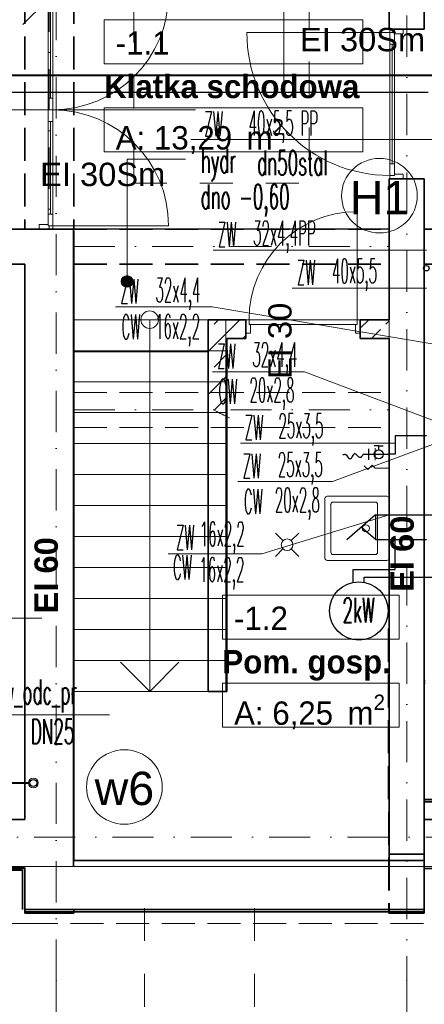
# Model space of a CAD drawing. Header units: millimetres. Extents: x -34676 to 172266, y 39940 to 476087.
# Tile 29 of 256: x 34527 to 37990, y 237331 to 245751. Entities that reach past the tile are written whole.
import ezdxf
from ezdxf.lldxf.tags import DXFTag

# ---------------------------------------------------------------- set-up
doc = ezdxf.new("R2010")
doc.units = ezdxf.units.MM
doc.header["$MEASUREMENT"] = 0
for name, pattern in [('Krawędzie ukryte', [3.912222, 2.822222, -1.09]), ('Kropki i Kreski', [6.702778, 3.527778, -1.763889, 0, -1.411111]), ('Przerywana', [5.644444, 2.822222, -2.822222])]:
    doc.linetypes.add(name, pattern=pattern)
for name, color, linetype in [('#IS_ armatura sanitar', 250, 'Continuous'), ('#p.po¿', 150, 'W-HYDRANTY'), ('#podkład', 252, 'Continuous'), ('- A - ocieplenie', 7, 'Continuous'), ('- strefy pomieszczeń', 7, 'Continuous'), ('2D - Ogólne', 7, 'Continuous'), ('BATERIA', 7, 'Continuous'), ('Drzwi Archicad', 7, 'Continuous'), ('IS_Text_Pion_Wodociag', 7, 'Continuous'), ('Konstrukcja - Belki', 7, 'Continuous'), ('Konstrukcja - Siatka mod', 7, 'Continuous'), ('Konstrukcja - Stropy', 7, 'Continuous'), ('Konstrukcja - Ściany działowe', 7, 'Continuous'), ('Konstrukcja - Ściany nośne wew..P', 7, 'Continuous'), ('Konstrukcja - Ściany zewnętrzne', 7, 'Continuous'), ('NowaWarstwa1', 7, 'Continuous'), ('Opisy - Etykiety', 7, 'Continuous'), ('Opisy - Tekst', 7, 'Continuous'), ('Wnętrze - Wyposażenie', 7, 'Continuous'), ('Wykończenie - Podłogi', 7, 'Continuous'), ('Znaczniki - Przekroje', 7, 'Continuous'), ('Znaczniki drzwi Archicada', 7, 'Continuous')]:
    doc.layers.add(name, color=color, linetype=linetype)
for name, color, linetype, lineweight in [('#ks', 34, 'Continuous', 30), ('#woda', 4, 'Continuous', 18), ('imp_dach_Nr_pióra__7', 7, 'Continuous', 9)]:
    doc.layers.add(name, color=color, linetype=linetype, lineweight=lineweight)
for name, color, linetype, true_color in [('IS_Ciepła_woda', 1, 'DASHDOT', 0xff0000), ('IS_Opisy_działek_Wodociag', 7, 'SOLID', 0x000000), ('IS_Zimna_woda', 5, 'SOLID', 0x0000ff)]:
    doc.layers.add(name, color=color, linetype=linetype, true_color=true_color)
doc.styles.add('ISO', font='isocp.shx', dxfattribs={"height": 10})
doc.styles.add('ROMANS', font='romans', dxfattribs={"width": 0.6})
doc.styles.get("Standard").update_dxf_attribs({"font": 'arial.ttf'})
doc.styles.add('STYL_AUTOMATYCZNY_1', font='arial.ttf')
doc.styles.add('STYL_AUTOMATYCZNY_6', font='txt')
doc.styles.add('STYL_AUTOMATYCZNY_7', font='txt')
doc.styles.add('STYL_AUTOMATYCZNY_9', font='txt')
tags = doc.linetypes.add('DASHDOT', pattern=[20, 10, -5, 0, -5]).pattern_tags.tags
tags[10:11] = [DXFTag(74, 4), DXFTag(75, 0), DXFTag(340, '0'), DXFTag(46, 0.0), DXFTag(50, 0.0), DXFTag(44, 0.0), DXFTag(45, 0.0)]
tags[8:9] = [DXFTag(74, 4), DXFTag(75, 0), DXFTag(340, '0'), DXFTag(46, 0.0), DXFTag(50, 0.0), DXFTag(44, 0.0), DXFTag(45, 0.0)]
tags[6:7] = [DXFTag(74, 4), DXFTag(75, 0), DXFTag(340, '0'), DXFTag(46, 0.0), DXFTag(50, 0.0), DXFTag(44, 0.0), DXFTag(45, 0.0)]
tags[4:5] = [DXFTag(74, 4), DXFTag(75, 0), DXFTag(340, '0'), DXFTag(46, 0.0), DXFTag(50, 0.0), DXFTag(44, 0.0), DXFTag(45, 0.0)]
tags = doc.linetypes.add('SOLID', pattern=[10, 10, 0]).pattern_tags.tags
tags[6:7] = [DXFTag(74, 4), DXFTag(75, 0), DXFTag(340, '0'), DXFTag(46, 0.0), DXFTag(50, 0.0), DXFTag(44, 0.0), DXFTag(45, 0.0)]
tags[4:5] = [DXFTag(74, 4), DXFTag(75, 0), DXFTag(340, '0'), DXFTag(46, 0.0), DXFTag(50, 0.0), DXFTag(44, 0.0), DXFTag(45, 0.0)]
doc.linetypes.add('W-HYDRANTY', pattern='A,3,-0.5,["hyd",ISO,S=0.04,R=0,X=-0.45,Y=-0.125],-0.5', length=4)
doc.linetypes.add('ZW_LINE', pattern='A,12.7,-5.08,["ZW",Standard,S=2.54,R=0,X=-2.54,Y=-1.27],-6.35', length=24.13)
pattern_1 = [(45, (-208051.03, 747718.2), (-183.84776, 183.84776), []), (45, (-208142.95, 747810.13), (-183.84776, 183.84776), [195, -65])]

# ---------------------------------------------------------------- blocks, each defined once
blk = doc.blocks.new('ks')
at = {"layer": '#woda', "color": 7, "lineweight": 30}
for p, q in [((-16727.92, -26593.79), (-16751.19, -26573.79)), ((-16727.92, -26573.79), (-16739.55, -26583.79)), ((-16727.92, -26593.79), (-16727.92, -26573.79)), ((-16727.92, -26573.79), (-16718.81, -26573.79)), ((-16727.92, -26593.79), (-16718.79, -26593.79))]:
    blk.add_line(p, q, dxfattribs=at)
blk = doc.blocks.new('GHD')
at = {"layer": 'BATERIA', "lineweight": 30}
h = blk.add_hatch(dxfattribs=at)
h.set_pattern_fill('ANSI31')
h.set_pattern_definition([(45, (0, 0), (-0.088388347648, 0.088388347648), [])])
edge = h.paths.add_edge_path()
edge.add_arc((1097570.7, -765614.1), 39.1, 0, 360)
at = {"layer": 'BATERIA', "color": 7, "lineweight": 30}
for p, q in [((1097571.6, -765542.6), (1097532.8, -765542.1)), ((1097571.2, -765575.1), (1097571.6, -765542.6)), ((1097571.6, -765542.6), (1097610.4, -765543.1))]:
    blk.add_line(p, q, dxfattribs=at)
blk.add_circle((1097570.7, -765614.1), 39.1, dxfattribs=at)
blk = doc.blocks.new('SDFGHB')
at = {"linetype": 'Continuous', "lineweight": 13}
blk.add_hatch(color=252, dxfattribs=at).paths.add_polyline_path([(35003.4, 463512.3), (35007.2, 463493.2), (35018, 463476.9), (35034.3, 463466.1), (35053.4, 463462.3), (35072.5, 463466.1), (35088.8, 463476.9), (35099.6, 463493.2), (35103.4, 463512.3), (35099.6, 463531.4), (35088.8, 463547.6), (35072.5, 463558.5), (35053.4, 463562.3), (35034.3, 463558.5), (35018, 463547.6), (35007.2, 463531.4)])
at = {"layer": 'Konstrukcja - Ściany działowe', "linetype": 'Continuous', "lineweight": 13}
h = blk.add_hatch(dxfattribs=at)
h.set_pattern_fill('Beton_zbrojony_0001', color=252, style=0, pattern_type=2)
h.set_pattern_definition(pattern_1)
h.paths.add_polyline_path([(35907.6, 463185.2), (35747.6, 463185.2), (35907.6, 463025.2)])
h = blk.add_hatch(dxfattribs=at)
h.set_pattern_fill('Beton_zbrojony_0001', color=252, style=0, pattern_type=2)
h.set_pattern_definition(pattern_1)
h.paths.add_polyline_path([(35907.6, 463025.2), (35747.6, 463185.2), (35747.6, 463025.2)])
h = blk.add_hatch(dxfattribs=at)
h.set_pattern_fill('Beton_zbrojony_0001', color=252, style=0, pattern_type=2)
h.set_pattern_definition(pattern_1)
h.paths.add_polyline_path([(35907.6, 463025.2), (36069.6, 463025.2), (36069.6, 463185.2), (35907.6, 463185.2)])
h = blk.add_hatch(dxfattribs=at)
h.set_pattern_fill('Beton_zbrojony_0001', color=252, style=0, pattern_type=2)
h.set_pattern_definition(pattern_1)
h.paths.add_polyline_path([(37049.6, 463185.2), (37049.6, 463025.2), (37297.6, 463025.2), (37297.6, 463185.2)])
h = blk.add_hatch(dxfattribs=at)
h.set_pattern_fill('Beton_zbrojony_0001', color=252, style=0, pattern_type=2)
h.set_pattern_definition(pattern_1)
h.paths.add_polyline_path([(35747.6, 463025.2), (35747.6, 462360.4), (35907.6, 462360.4), (35907.6, 463025.2)])
blk.add_hatch(color=252, dxfattribs=at).paths.add_polyline_path([(37597.6, 459060.5), (40397.6, 459060.5), (40397.6, 459080.5), (37597.6, 459080.5)])
at = {"layer": '- A - ocieplenie', "color": 252, "linetype": 'Continuous', "lineweight": 35, "ltscale": 100, "flags": 128}
for points in [[(34177.6, 458497.4), (32757.6, 458497.4)], [(32757.6, 458477.4), (34157.6, 458477.4)], [(34157.6, 458477.4), (34157.6, 458140.4)], [(34177.6, 458140.4), (34177.6, 458497.4)], [(50017.6, 458497.4), (37597.6, 458490.5)], [(37597.6, 458490.5), (37597.6, 458140.4)], [(37597.6, 458140.4), (34177.6, 458140.4)], [(34177.6, 458120.4), (37597.6, 458120.4)]]:
    blk.add_lwpolyline(points, dxfattribs=at)
at = {"layer": '- A - ocieplenie', "color": 252, "linetype": 'Krawędzie ukryte', "lineweight": 20, "ltscale": 100, "flags": 128}
for points in [[(34177.6, 458497.4), (34057.6, 458497.4)], [(34177.6, 458140.4), (34177.6, 458497.4)], [(37597.6, 458490.5), (37717.6, 458490.5)], [(37597.6, 458490.5), (37597.6, 458140.4)], [(37597.6, 458140.4), (34177.6, 458140.4)], [(34057.6, 458020.4), (34177.6, 458020.4)], [(34177.6, 458020.4), (37717.6, 458020.4)]]:
    blk.add_lwpolyline(points, dxfattribs=at)
at = {"layer": '- strefy pomieszczeń', "color": 252, "linetype": 'Continuous', "lineweight": 13, "ltscale": 100}
for p, q in [((34856.9, 465749.1), (37070.7, 465749.1)), ((34856.9, 465372.6), (34856.9, 465749.1)), ((37070.7, 465749.1), (37070.7, 465372.6)), ((37070.7, 465372.6), (34856.9, 465372.6)), ((34856.9, 464996.1), (37070.7, 464996.1)), ((34856.9, 464619.7), (34856.9, 464996.1)), ((37070.7, 464996.1), (37070.7, 464619.7)), ((37070.7, 464619.7), (34856.9, 464619.7)), ((35869.6, 460828.6), (37381.7, 460828.6)), ((35869.6, 460452.1), (35869.6, 460828.6)), ((37381.7, 460828.6), (37381.7, 460452.1)), ((37381.7, 460452.1), (35869.6, 460452.1)), ((35869.6, 460075.7), (37381.7, 460075.7)), ((35869.6, 459699.2), (35869.6, 460075.7)), ((37381.7, 460075.7), (37381.7, 459699.2)), ((37381.7, 459699.2), (35869.6, 459699.2))]:
    blk.add_line(p, q, dxfattribs=at)
at = {"color": 252, "linetype": 'Continuous', "lineweight": 13, "ltscale": 100}
for p, q in [((35053.4, 463562.3), (35053.4, 464557.2)), ((35053.4, 464557.2), (35553.4, 464557.2))]:
    blk.add_line(p, q, dxfattribs=at)
at = {"color": 252, "linetype": 'Continuous', "lineweight": 18, "ltscale": 100}
for p, q in [((35897.6, 463185.2), (34597.6, 463185.2)), ((34597.6, 463185.2), (34597.6, 462920.2)), ((35247.6, 463185.2), (35247.6, 462920.2)), ((35897.6, 462920.2), (35897.6, 463185.2)), ((34597.6, 462920.2), (35897.6, 462920.2)), ((35897.6, 462920.2), (34597.6, 462920.2)), ((34597.6, 462920.2), (34597.6, 462655.2)), ((35247.6, 462920.2), (35247.6, 460270.2)), ((35897.6, 462655.2), (35897.6, 462920.2)), ((34597.6, 462655.2), (35897.6, 462655.2)), ((35897.6, 462655.2), (34597.6, 462655.2)), ((34597.6, 462655.2), (34597.6, 462390.2)), ((35897.6, 462390.2), (35897.6, 462655.2)), ((34597.6, 462390.2), (35897.6, 462390.2)), ((35897.6, 462390.2), (34597.6, 462390.2)), ((34597.6, 462390.2), (34597.6, 462125.2)), ((35897.6, 462125.2), (35897.6, 462390.2)), ((34597.6, 462125.2), (35897.6, 462125.2)), ((35897.6, 462125.2), (34597.6, 462125.2)), ((34597.6, 462125.2), (34597.6, 461860.2)), ((35897.6, 461860.2), (35897.6, 462125.2)), ((34597.6, 461860.2), (35897.6, 461860.2)), ((35897.6, 461860.2), (34597.6, 461860.2)), ((34597.6, 461860.2), (34597.6, 461595.2)), ((35897.6, 461595.2), (35897.6, 461860.2)), ((34597.6, 461595.2), (35897.6, 461595.2)), ((35897.6, 461595.2), (34597.6, 461595.2)), ((34597.6, 461595.2), (34597.6, 461330.2)), ((35897.6, 461330.2), (35897.6, 461595.2)), ((34597.6, 461330.2), (35897.6, 461330.2)), ((35897.6, 461330.2), (34597.6, 461330.2)), ((34597.6, 461330.2), (34597.6, 461065.2)), ((35897.6, 461065.2), (35897.6, 461330.2)), ((34597.6, 461065.2), (35897.6, 461065.2)), ((35897.6, 461065.2), (34597.6, 461065.2)), ((34597.6, 461065.2), (34597.6, 460800.2)), ((35897.6, 460800.2), (35897.6, 461065.2)), ((34597.6, 460800.2), (35897.6, 460800.2)), ((35897.6, 460800.2), (34597.6, 460800.2)), ((34597.6, 460800.2), (34597.6, 460535.2)), ((35897.6, 460535.2), (35897.6, 460800.2)), ((34597.6, 460535.2), (35897.6, 460535.2)), ((35897.6, 460535.2), (34597.6, 460535.2)), ((34597.6, 460535.2), (34597.6, 460270.2)), ((35897.6, 460270.2), (35897.6, 460535.2)), ((34597.6, 460270.2), (35897.6, 460270.2)), ((35897.6, 460270.2), (34597.6, 460270.2)), ((34597.6, 460270.2), (34597.6, 460005.2)), ((35247.6, 460005.2), (34997.6, 460255.2)), ((35247.6, 460270.2), (35247.6, 460005.2)), ((35497.6, 460255.2), (35247.6, 460005.2)), ((35897.6, 460005.2), (35897.6, 460270.2)), ((34597.6, 460005.2), (35897.6, 460005.2))]:
    blk.add_line(p, q, dxfattribs=at)
at = {"color": 252, "linetype": 'Continuous', "lineweight": 13, "ltscale": 100}
blk.add_circle((35053.4, 463512.3), 50, dxfattribs=at)
at = {"color": 252, "linetype": 'Continuous', "lineweight": 18, "ltscale": 100}
for start, end in [(0, 180), (180, 0)]:
    blk.add_arc((35247.6, 463185.2), 75, start, end, dxfattribs=at)
at = {"layer": '2D - Ogólne', "color": 252, "linetype": 'Przerywana', "lineweight": 13, "ltscale": 100, "flags": 128}
blk.add_lwpolyline([(35111.7, 464352.9), (36611.7, 464352.9), (36611.7, 465852.9), (35111.7, 465852.9)], close=True, dxfattribs=at)
at = {"layer": '2D - Ogólne', "color": 252, "linetype": 'Continuous', "lineweight": 13, "ltscale": 100}
blk.add_arc((36678.8, 463960.5), 1780, 240.63852, 245.10157, dxfattribs=at)
at = {"layer": 'Drzwi Archicad', "color": 252, "linetype": 'Continuous', "lineweight": 13, "ltscale": 100}
for p, q in [((34397.7, 465080), (34397.7, 465871.2)), ((37302.6, 465642.5), (36078.6, 465642.5)), ((37417.6, 465670.5), (37302.6, 465670.5)), ((37302.6, 465670.5), (37302.6, 465642.5)), ((37302.6, 465642.5), (37342.6, 465642.5)), ((37302.6, 465542.5), (37302.6, 465642.5)), ((37302.6, 465642.5), (37342.6, 465642.5)), ((37342.6, 465642.5), (37342.6, 465630.5)), ((37342.6, 465642.5), (37342.6, 465542.5)), ((37342.6, 465630.5), (37417.6, 465630.5)), ((37417.6, 465630.5), (37417.6, 465670.5)), ((37342.6, 465542.5), (37302.6, 465542.5)), ((37322.6, 464518.5), (37322.6, 465542.5)), ((34417.7, 465080), (34377.7, 465080)), ((34377.7, 465080), (34377.7, 464980)), ((34417.7, 464980), (34417.7, 465080)), ((34377.7, 464880), (34377.7, 464980)), ((34377.7, 464980), (34417.7, 464980)), ((34377.7, 464980), (34417.7, 464980)), ((34417.7, 464980), (34417.7, 464880)), ((34417.7, 464880), (34377.7, 464880)), ((34397.7, 464880), (34397.7, 464088.8)), ((37302.6, 464418.5), (37302.6, 464518.5)), ((37302.6, 464518.5), (37342.6, 464518.5)), ((37342.6, 464518.5), (37342.6, 464418.5)), ((37342.6, 464418.5), (37302.6, 464418.5)), ((37302.6, 464418.5), (37302.6, 464390.5)), ((37342.6, 464418.5), (37302.6, 464418.5)), ((37417.6, 464430.5), (37342.6, 464430.5)), ((37342.6, 464430.5), (37342.6, 464418.5)), ((37417.6, 464390.5), (37417.6, 464430.5)), ((37302.6, 464390.5), (37417.6, 464390.5)), ((34377.7, 463988.8), (34377.7, 464088.8)), ((34377.7, 464088.8), (34417.7, 464088.8)), ((34417.7, 464088.8), (34417.7, 463988.8)), ((37021.6, 463185.2), (37021.6, 464109.2)), ((34377.7, 464000.8), (34302.7, 464000.8)), ((34302.7, 464000.8), (34302.7, 463960.8)), ((34377.7, 463988.8), (34377.7, 464000.8)), ((34302.7, 463960.8), (34417.7, 463960.8)), ((34417.7, 463988.8), (34377.7, 463988.8)), ((34417.7, 463988.8), (34377.7, 463988.8)), ((34417.7, 463988.8), (35408.9, 463988.8)), ((34417.7, 463960.8), (34417.7, 463988.8)), ((36097.6, 463185.2), (36069.6, 463185.2)), ((36069.6, 463185.2), (36069.6, 463070.2)), ((36097.6, 463145.2), (36097.6, 463185.2)), ((36097.6, 463185.2), (37021.6, 463185.2)), ((36097.6, 463145.2), (36097.6, 463185.2)), ((37049.6, 463185.2), (37021.6, 463185.2)), ((37021.6, 463185.2), (37021.6, 463145.2)), ((37021.6, 463185.2), (37021.6, 463145.2)), ((37049.6, 463070.2), (37049.6, 463185.2)), ((36069.6, 463070.2), (36109.6, 463070.2)), ((36109.6, 463145.2), (36097.6, 463145.2)), ((37021.6, 463145.2), (36097.6, 463145.2)), ((36109.6, 463070.2), (36109.6, 463145.2)), ((37021.6, 463145.2), (37009.6, 463145.2)), ((37009.6, 463145.2), (37009.6, 463070.2)), ((37009.6, 463070.2), (37049.6, 463070.2))]:
    blk.add_line(p, q, dxfattribs=at)
at = {"layer": 'Drzwi Archicad', "color": 252, "linetype": 'Continuous', "lineweight": 35, "ltscale": 100}
for p, q in [((37302.6, 465670.5), (37297.6, 465670.5)), ((37417.6, 465670.5), (37302.6, 465670.5)), ((37417.6, 465670.5), (37302.6, 465670.5)), ((37597.6, 465670.5), (37417.6, 465670.5)), ((37302.6, 464390.5), (37297.6, 464390.5)), ((37417.6, 464390.5), (37302.6, 464390.5)), ((37417.6, 464390.5), (37302.6, 464390.5)), ((37597.6, 464390.5), (37417.6, 464390.5)), ((34302.7, 463960.8), (34177.7, 463960.8)), ((34417.7, 463960.8), (34302.7, 463960.8)), ((34417.7, 463960.8), (34302.7, 463960.8)), ((34597.7, 463960.8), (34417.7, 463960.8)), ((36069.6, 463185.2), (36069.6, 463070.2)), ((36069.6, 463185.2), (36069.6, 463070.2)), ((37049.6, 463185.2), (37049.6, 463070.2)), ((37049.6, 463185.2), (37049.6, 463070.2)), ((36069.6, 463070.2), (36069.6, 463025.2)), ((37049.6, 463070.2), (37049.6, 463025.2))]:
    blk.add_line(p, q, dxfattribs=at)
at = {"layer": 'Drzwi Archicad', "color": 252, "linetype": 'Continuous', "lineweight": 13, "ltscale": 100, "flags": 128}
for points in [[(34397.7, 465080), (34397.7, 465871.2), (34377.7, 465871.2), (34377.7, 465080)], [(34417.7, 465080), (34417.7, 465871.2), (34397.7, 465871.2), (34397.7, 465080)], [(37302.6, 464518.5), (37302.6, 465542.5), (37322.6, 465542.5), (37322.6, 464518.5)], [(37322.6, 464518.5), (37322.6, 465542.5), (37342.6, 465542.5), (37342.6, 464518.5)], [(34397.7, 464880), (34397.7, 464088.8), (34377.7, 464088.8), (34377.7, 464880)], [(34417.7, 464880), (34417.7, 464088.8), (34397.7, 464088.8), (34397.7, 464880)]]:
    blk.add_lwpolyline(points, close=True, dxfattribs=at)
at = {"layer": 'Drzwi Archicad', "color": 252, "linetype": 'Continuous', "lineweight": 13, "ltscale": 100}
for centre, radius, start, end in [((34417.7, 465971.2), 991.2, 270, 0), ((37302.6, 465642.5), 1224, 180, 270), ((34417.7, 463988.8), 991.2, 0, 90), ((37021.6, 463185.2), 924, 90, 180)]:
    blk.add_arc(centre, radius, start, end, dxfattribs=at)
at = {"layer": 'Konstrukcja - Belki', "color": 252, "linetype": 'Krawędzie ukryte', "lineweight": 35, "ltscale": 100}
for p, q in [((34177.5, 465999.2), (34177.7, 463960.7)), ((34597.5, 465999.2), (34597.7, 463960.8)), ((34177.7, 463960.7), (34597.7, 463960.8)), ((34597.4, 463960.8), (37297.4, 463960.8)), ((34597.4, 463660.8), (34597.4, 463960.8)), ((34597.4, 463960.8), (37297.4, 463960.8)), ((34597.4, 463660.8), (34597.4, 463960.8)), ((37297.4, 463660.8), (37297.4, 463960.8)), ((37297.4, 463660.8), (37297.4, 463960.8)), ((34597.4, 463660.8), (37297.4, 463660.8)), ((34597.4, 463660.8), (37297.4, 463660.8))]:
    blk.add_line(p, q, dxfattribs=at)
at = {"layer": 'Konstrukcja - Belki', "color": 252, "linetype": 'Kropki i Kreski', "lineweight": 13, "ltscale": 100}
for p, q in [((34387.5, 465999.2), (34387.7, 463960.7)), ((34597.4, 463810.8), (37297.4, 463810.8)), ((34597.4, 463810.8), (37297.4, 463810.8)), ((34597.4, 462413.6), (37297.4, 462413.6))]:
    blk.add_line(p, q, dxfattribs=at)
at = {"layer": 'Konstrukcja - Belki', "color": 252, "linetype": 'Krawędzie ukryte', "lineweight": 13, "ltscale": 100}
for p, q in [((34597.4, 462563.6), (37297.4, 462563.6)), ((34597.4, 462263.6), (34597.4, 462563.6)), ((37297.4, 462263.6), (37297.4, 462563.6)), ((34597.4, 462263.6), (37297.4, 462263.6))]:
    blk.add_line(p, q, dxfattribs=at)
at = {"layer": 'Konstrukcja - Siatka mod', "color": 252, "linetype": 'Kropki i Kreski', "lineweight": 13, "ltscale": 100}
for p, q in [((34447.6, 457531.6), (34447.6, 474496.4)), ((37447.6, 474501.1), (37447.6, 457531.6)), ((20180, 458760.5), (49624.6, 458760.5)), ((34447.6, 457531.6), (34447.6, 456531.6)), ((37447.6, 457531.6), (37447.6, 456531.6))]:
    blk.add_line(p, q, dxfattribs=at)
for p in [(34447.6, 457531.6), (34447.6, 457531.6), (37447.6, 457531.6), (37447.6, 457531.6)]:
    blk.add_point(p, dxfattribs=at)
at = {"layer": 'Konstrukcja - Stropy', "color": 252, "linetype": 'Continuous', "lineweight": 13, "ltscale": 100, "flags": 128}
for points in [[(22777.6, 458509.7), (34592.6, 458509.7), (34592.6, 463961.5), (37297.6, 463961.5), (37297.6, 458509.7), (49718.3, 458509.7), (49718.3, 471788.6), (40377.6, 471788.6), (40377.6, 466428.5), (30297.6, 466428.5), (30297.6, 467849.4), (22777.6, 467849.4)], [(34597.8, 462910.3), (34599, 458509), (37299, 458509.7), (37297.8, 463185.2), (35747.6, 463185.2), (35747.6, 462910.3)]]:
    blk.add_lwpolyline(points, close=True, dxfattribs=at)
at = {"layer": 'Konstrukcja - Ściany działowe', "color": 252, "linetype": 'Continuous', "lineweight": 35, "ltscale": 100}
for p, q in [((36069.6, 463185.2), (36069.6, 463070.2)), ((37049.6, 463185.2), (37049.6, 463070.2)), ((36069.6, 463070.2), (36069.6, 463025.2)), ((37049.6, 463070.2), (37049.6, 463025.2))]:
    blk.add_line(p, q, dxfattribs=at)
at = {"layer": 'Konstrukcja - Ściany działowe', "color": 252, "linetype": 'Continuous', "lineweight": 35, "ltscale": 100, "flags": 128}
for points in [[(35747.6, 463185.2), (35907.6, 463185.2)], [(35747.6, 463185.2), (35747.6, 462360.4)], [(36069.6, 463185.2), (35907.6, 463185.2)], [(37297.6, 463185.2), (37049.6, 463185.2)], [(35907.6, 462360.4), (35907.6, 463025.2)], [(35907.6, 463025.2), (36069.6, 463025.2)], [(37049.6, 463025.2), (37297.6, 463025.2)], [(35747.6, 462360.4), (35747.6, 460005.2)], [(35907.6, 460005.2), (35907.6, 462360.4)], [(37606, 460100.5), (37597.6, 460100.5)], [(37597.6, 460100.5), (37597.6, 460080.5)], [(37597.6, 460080.5), (37606, 460080.5)], [(35747.6, 460005.2), (35907.6, 460005.2)], [(38517.6, 459080.5), (37597.6, 459080.5)], [(37597.6, 459080.5), (37597.6, 459060.5)], [(37597.6, 459060.5), (40397.6, 459060.5)]]:
    blk.add_lwpolyline(points, dxfattribs=at)
at = {"layer": 'Konstrukcja - Ściany działowe', "color": 252, "linetype": 'Krawędzie ukryte', "lineweight": 20, "ltscale": 100, "flags": 128}
for points in [[(37289.7, 460541.6), (37288, 460347.1), (37291, 458110.4)], [(37299.7, 460541.5), (37289.7, 460541.6)], [(37299.7, 460541.5), (37298, 460347), (37301, 458110.4)], [(37301, 458110.4), (37291, 458110.4)]]:
    blk.add_lwpolyline(points, dxfattribs=at)
at = {"layer": 'Konstrukcja - Ściany nośne wew..P', "color": 252, "linetype": 'Continuous', "lineweight": 35, "ltscale": 100}
for p, q in [((37302.6, 465670.5), (37297.6, 465670.5)), ((37417.6, 465670.5), (37302.6, 465670.5)), ((37597.6, 465670.5), (37417.6, 465670.5)), ((37302.6, 464390.5), (37297.6, 464390.5)), ((37417.6, 464390.5), (37302.6, 464390.5)), ((37597.6, 464390.5), (37417.6, 464390.5)), ((34302.7, 463960.8), (34177.7, 463960.8)), ((34417.7, 463960.8), (34302.7, 463960.8)), ((34597.7, 463960.8), (34417.7, 463960.8)), ((37597.6, 458560.4), (37297.6, 458560.4)), ((37597.6, 458560.4), (37297.6, 458560.4)), ((37297.6, 458140.4), (37597.6, 458140.4)), ((37297.6, 458140.4), (37597.6, 458140.4))]:
    blk.add_line(p, q, dxfattribs=at)
at = {"layer": 'Konstrukcja - Ściany nośne wew..P', "color": 252, "linetype": 'Continuous', "lineweight": 35, "ltscale": 100, "flags": 128}
for points in [[(37297.6, 466140.5), (37297.6, 465670.5)], [(37597.6, 465670.5), (37597.6, 466140.5)], [(37297.6, 464390.5), (37297.6, 463185.2)], [(37597.6, 458614.9), (37597.6, 464390.5)], [(34177.6, 463960.7), (33517.5, 463960.7)], [(34597.6, 463960.8), (34177.6, 463960.8)], [(38747.6, 463960.5), (37597.6, 463960.5)], [(37597.6, 463960.5), (37597.6, 463660.5)], [(33517.6, 463660.7), (34177.6, 463660.7)], [(34177.6, 463660.7), (34177.6, 458910.5)], [(34597.6, 458560.4), (34597.6, 463660.8)], [(37597.6, 463660.5), (37747.6, 463660.5)], [(37297.6, 463025.2), (37297.6, 458614.9)], [(37297.6, 458614.9), (37597.6, 458614.9)], [(37297.6, 458614.9), (37297.6, 458560.4)], [(37597.6, 458614.9), (37297.6, 458614.9)], [(37597.6, 458560.4), (37597.6, 458614.9)], [(34177.6, 458490.5), (34177.6, 458110.4)], [(34177.6, 458110.4), (34597.6, 458110.4)], [(34597.6, 458110.4), (34597.6, 458140.4)], [(37297.6, 458140.4), (37297.6, 458110.4)], [(37297.6, 458110.4), (37597.6, 458110.4)], [(37597.6, 458110.4), (37597.6, 458140.4)]]:
    blk.add_lwpolyline(points, dxfattribs=at)
at = {"layer": 'Konstrukcja - Ściany zewnętrzne', "color": 252, "linetype": 'Continuous', "lineweight": 35, "ltscale": 100, "flags": 128}
for points in [[(34177.6, 458910.5), (32757.6, 458910.5)], [(40397.6, 458910.5), (37597.6, 458910.5)], [(37597.6, 458910.5), (37597.6, 458490.5)], [(37297.6, 458560.4), (34597.6, 458560.4)], [(32757.6, 458490.5), (34177.6, 458490.5)], [(37597.6, 458490.5), (47693.9, 458490.5)], [(34597.6, 458140.4), (37297.6, 458140.4)]]:
    blk.add_lwpolyline(points, dxfattribs=at)
at = {"layer": 'Opisy - Etykiety', "color": 252, "linetype": 'Continuous', "lineweight": 20, "ltscale": 100}
blk.add_line((34162.9, 465710.6), (34362.9, 465910.6), dxfattribs=at)
at = {"layer": 'Wnętrze - Wyposażenie', "color": 252, "linetype": 'Continuous', "lineweight": 13, "ltscale": 100}
for p, q in [((36797.6, 461606), (36797.6, 461196)), ((37177.6, 461626), (36817.6, 461626)), ((37197.6, 461196), (37197.6, 461606)), ((36388.2, 461295.7), (36323.6, 461360.3)), ((36458.9, 461295.7), (36523.6, 461360.3)), ((36388.2, 461225), (36323.6, 461160.3)), ((36458.9, 461225), (36523.6, 461160.3)), ((36817.6, 461176), (37177.6, 461176))]:
    blk.add_line(p, q, dxfattribs=at)
at = {"layer": 'Wnętrze - Wyposażenie', "color": 252, "linetype": 'Continuous', "lineweight": 13, "ltscale": 100, "flags": 128}
for points in [[(37297.6, 462034.4), (37131.8, 462034.4), (37177.6, 462034.4), (37177.6, 461984.9), (37177.6, 462034.4), (37177.6, 462086.2)], [(37297.6, 461916.1), (37247.6, 461916.1), (37177.6, 461916.1), (37151.7, 461941.9), (37114, 461904.3), (37083.1, 461935.2)]]:
    blk.add_lwpolyline(points, dxfattribs=at)
for points in [[(36747.6, 461656), (36747.6, 461146, 0.414214), (36767.6, 461126), (37277.6, 461126, 0.414214), (37297.6, 461146), (37297.6, 461656, 0.414214), (37277.6, 461676), (36767.6, 461676, 0.414214)], [(36373.6, 461260.3, -1), (36473.6, 461260.3, -1)]]:
    blk.add_lwpolyline(points, format="xyb", close=True, dxfattribs=at)
at = {"layer": 'Wnętrze - Wyposażenie', "color": 252, "linetype": 'Continuous', "lineweight": 13, "ltscale": 100}
blk.add_circle((37097.6, 461401), 30, dxfattribs=at)
for centre, start, end in [((36817.6, 461606), 90, 180), ((37177.6, 461606), 0, 90), ((36817.6, 461196), 180, 270), ((37177.6, 461196), 270, 0)]:
    blk.add_arc(centre, 20, start, end, dxfattribs=at)
blk.add_point((36797.6, 461606), dxfattribs=at)
at = {"layer": 'Wykończenie - Podłogi', "color": 252, "linetype": 'Continuous', "lineweight": 13, "ltscale": 100, "flags": 128}
blk.add_lwpolyline([(34597.6, 463960.8), (34597.4, 462910.5), (35747.6, 462910.3), (35747.5, 463185), (37297.5, 463185.2), (37297.6, 463960.5)], close=True, dxfattribs=at)
at = {"layer": 'Znaczniki - Przekroje', "color": 252, "linetype": 'Przerywana', "lineweight": 13, "ltscale": 100}
for p, q in [((35202, 458153.8), (35202, 456803.8)), ((36143.1, 458153.8), (36143.1, 456803.8))]:
    blk.add_line(p, q, dxfattribs=at)
at = {"layer": 'Znaczniki drzwi Archicada', "color": 252, "linetype": 'Continuous', "lineweight": 13, "ltscale": 100}
blk.add_line((35640.6, 464980), (33877.7, 464980), dxfattribs=at)
at = {"layer": '- strefy pomieszczeń', "color": 252, "linetype": 'Continuous', "lineweight": 13, "char_height": 200, "attachment_point": 1}
for s, insert, style in [('\\A1;{\\pql;\\pt0,500;\\fGeneva CE|b0|i0|c0|p0;\\W1.000000;-1.1\\fGeneva CE|b0|i0|c0|p0;\\W1.000000;\\A1{\\H.66x;\\S^  ;}\\fGeneva CE|b0|i0|c0|p0;\\W1.000000;\\fGeneva CE|b0|i0|c0|p0;\\W1.000000;\\A1{\\H.66x;\\S^  ;}}', (34956.9, 465652.1), 'STYL_AUTOMATYCZNY_6'), ('\\A1;{\\pql;\\pt0,500;\\fGeneva CE|b1|i0|c0|p0;\\W1.000000;Klatka schodowa\\fGeneva CE|b1|i0|c0|p0;\\W1.000000;\\A1{\\H.66x;\\S^  ;}\\fGeneva CE|b1|i0|c0|p0;\\W1.000000;\\fGeneva CE|b1|i0|c0|p0;\\W1.000000;\\A1{\\H.66x;\\S^  ;}}', (34856.9, 465280.2), 'STYL_AUTOMATYCZNY_9'), ('\\A1;{\\pql;\\pt0,500;\\fGeneva CE|b0|i0|c0|p0;\\W1.000000;A: 13,29\\fGeneva CE|b0|i0|c0|p0;\\W1.000000;\\A1{\\H.66x;\\S^  ;}\\fGeneva CE|b0|i0|c0|p0;\\W1.000000; m\\fGeneva CE|b0|i0|c0|p0;\\W1.000000;\\A1{\\H.66x;\\S2^  ;}}', (34956.9, 464899.2), 'STYL_AUTOMATYCZNY_6'), ('\\A1;{\\pql;\\pt0,500;\\fGeneva CE|b1|i0|c0|p0;\\W1.000000;wej. do studia\\fGeneva CE|b1|i0|c0|p0;\\W1.000000;\\A1{\\H.66x;\\S^  ;}\\fGeneva CE|b1|i0|c0|p0;\\W1.000000;\\fGeneva CE|b1|i0|c0|p0;\\W1.000000;\\A1{\\H.66x;\\S^  ;}}', (32233.3, 461497), 'STYL_AUTOMATYCZNY_9'), ('\\A1;{\\pql;\\pt0,500;\\fGeneva CE|b0|i0|c0|p0;\\W1.000000;-1.2\\fGeneva CE|b0|i0|c0|p0;\\W1.000000;\\A1{\\H.66x;\\S^  ;}\\fGeneva CE|b0|i0|c0|p0;\\W1.000000;\\fGeneva CE|b0|i0|c0|p0;\\W1.000000;\\A1{\\H.66x;\\S^  ;}}', (35969.6, 460731.7), 'STYL_AUTOMATYCZNY_6'), ('\\A1;{\\pql;\\pt0,500;\\fGeneva CE|b1|i0|c0|p0;\\W1.000000;Pom. gosp.\\fGeneva CE|b1|i0|c0|p0;\\W1.000000;\\A1{\\H.66x;\\S^  ;}\\fGeneva CE|b1|i0|c0|p0;\\W1.000000;\\fGeneva CE|b1|i0|c0|p0;\\W1.000000;\\A1{\\H.66x;\\S^  ;}}', (35869.6, 460359.8), 'STYL_AUTOMATYCZNY_9'), ('\\A1;{\\pql;\\pt0,500;\\fGeneva CE|b0|i0|c0|p0;\\W1.000000;A: 6,25\\fGeneva CE|b0|i0|c0|p0;\\W1.000000;\\A1{\\H.66x;\\S^  ;}\\fGeneva CE|b0|i0|c0|p0;\\W1.000000; m\\fGeneva CE|b0|i0|c0|p0;\\W1.000000;\\A1{\\H.66x;\\S2^  ;}}', (35969.6, 459978.8), 'STYL_AUTOMATYCZNY_6')]:
    blk.add_mtext(s, dxfattribs=dict(at, insert=insert, style=style))
at = {"layer": 'Opisy - Tekst', "color": 252, "linetype": 'Continuous', "lineweight": 13, "char_height": 200, "attachment_point": 1, "rotation": 90, "style": 'STYL_AUTOMATYCZNY_7'}
for insert in [(37307.7, 460857.5), (34261.3, 460673.1)]:
    blk.add_mtext('\\A1;{\\pql;\\fHelvetica|b1|i0|c238|p0;\\W1.000000;EI 60}', dxfattribs=dict(at, insert=insert))
at = {"layer": 'Znaczniki drzwi Archicada', "color": 252, "linetype": 'Continuous', "lineweight": 13, "char_height": 200, "attachment_point": 7, "style": 'STYL_AUTOMATYCZNY_1'}
for insert in [(36533.9, 465478.4), (34309.5, 464325.1)]:
    blk.add_mtext('\\A1;{\\pql;\\pt0;\\fArial|b0|i0|c238|p0;\\W1.000000;EI 30Sm\\fArial|b0|i0|c238|p0;\\W1.000000;\\fArial|b0|i0|c238|p0;\\H0.666667x;\\W1.000000;\\fArial|b0|i0|c238|p0;\\H1.500000x;\\W1.000000;}', dxfattribs=dict(at, insert=insert))
at = {"layer": 'Znaczniki drzwi Archicada', "color": 252, "linetype": 'Continuous', "lineweight": 35, "insert": (36464.2, 462677.9), "char_height": 200, "attachment_point": 7, "rotation": 90, "style": 'STYL_AUTOMATYCZNY_1'}
blk.add_mtext('\\A1;{\\pql;\\pt0;\\fArial|b0|i0|c238|p0;\\W1.000000;EI 30\\fArial|b0|i0|c238|p0;\\W1.000000;\\fArial|b0|i0|c238|p0;\\H0.666667x;\\W1.000000;\\fArial|b0|i0|c238|p0;\\H1.500000x;\\W1.000000;}', dxfattribs=at)

msp = doc.modelspace()

# ---------------------------------------------------------------- linework, layer by layer
at = {"layer": '#ks', "color": 7}
for p, q in [((37468, 242034.8), (37690, 242034.8)), ((37512, 242080), (37512, 241987.5))]:
    msp.add_line(p, q, dxfattribs=at)
at = {"layer": '#ks', "color": 202, "lineweight": 30}
msp.add_circle((37430.3, 240694.5), 250, dxfattribs=at)
at = {"layer": '#ks', "color": 7}
msp.add_spline([(37468, 242034.8), (37438, 242006.8), (37394, 242040.8), (37354, 241992.8), (37320, 242030.8), (37294, 242028.8)], degree=3, dxfattribs=at)
at = {"layer": '#p.po¿', "lineweight": 30, "ltscale": 250}
msp.add_line((33239.7, 245131.1), (38022.4, 245131.1), dxfattribs=at)
at = {"layer": '#woda', "lineweight": 30}
for p, q in [((37742.1, 241050), (37742.1, 241305.2)), ((37380.1, 241008.9), (37380.1, 241050)), ((37380.1, 241050), (37742.1, 241050)), ((37380.1, 240939.4), (37380.1, 241008.9))]:
    msp.add_line(p, q, dxfattribs=at)
at = {"layer": '#woda', "color": 4, "lineweight": 5}
msp.add_circle((34643.5, 239223.4), 42, dxfattribs=at)
at = {"layer": '#woda', "color": 4, "lineweight": 30}
msp.add_circle((34643.5, 239223.4), 30, dxfattribs=at)
at = {"layer": 'IS_Ciepła_woda', "color": 1, "lineweight": 30, "ltscale": 20}
for p, q in [((37669.1, 241516.4), (38076, 241516.4)), ((37475.7, 240940.3), (37475.7, 240984.3)), ((37475.7, 240984.3), (38076, 240984.3))]:
    msp.add_line(p, q, dxfattribs=at)
at = {"layer": 'IS_Opisy_działek_Wodociag', "color": 7, "lineweight": 13, "ltscale": 10}
for p, q in [((36788.2, 247445.3), (36788.2, 245131.1)), ((35993.4, 244726.3), (38167.7, 244726.3)), ((36182.7, 243780.8), (38008, 243780.8)), ((36858.9, 243456.3), (38008, 243456.3)), ((35347.4, 243294.5), (36174.7, 243294.5)), ((38076, 242977.7), (36174.7, 243294.5)), ((36176.5, 242740.9), (36966.3, 242740.9)), ((38076, 242321), (36966.3, 242740.9)), ((36415.9, 242129.2), (37741.8, 242129.2)), ((38076, 242125), (37204, 241800.7)), ((36394.5, 241800.7), (37204.7, 241800.7)), ((37690.3, 241516.4), (36601.1, 241183.1)), ((36601.1, 241183.1), (35798.8, 241183.1)), ((33064.6, 240633.1), (34718.2, 240633.6)), ((35297, 239805.7), (34243.8, 239805.7))]:
    msp.add_line(p, q, dxfattribs=at)
at = {"layer": 'IS_Text_Pion_Wodociag', "color": 7, "linetype": 'SOLID', "lineweight": 18, "ltscale": 10}
for centre in [(37606.5, 244246), (35423.6, 239189)]:
    msp.add_ellipse(centre, major_axis=(324, 0), ratio=0.983333, dxfattribs=at)
at = {"layer": 'IS_Zimna_woda', "color": 4, "lineweight": 30, "ltscale": 10}
for p, q in [((38007.7, 242192.7), (37741.8, 242192.7)), ((37741.8, 242192.7), (37741.8, 242034.8)), ((37741.8, 242034.8), (37690.3, 242034.8)), ((37669.7, 241305.2), (38008, 241305.2))]:
    msp.add_line(p, q, dxfattribs=at)
msp.add_circle((38008, 243626), 23.6, dxfattribs=at)
at = {"layer": 'NowaWarstwa1', "color": 4, "linetype": 'ZW_LINE', "lineweight": 40, "ltscale": 30}
for p, q in [((33064.6, 245277.6), (47327.7, 245277.7)), ((34327, 239223.4), (34601.5, 239223.4))]:
    msp.add_line(p, q, dxfattribs=at)

# ---------------------------------------------------------------- block references
at = {"layer": '#IS_ armatura sanitar', "lineweight": 30, "xscale": -10.56000000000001, "yscale": 10.56, "zscale": 10.56, "rotation": 180.2217587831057}
msp.add_blockref('ks', (215305.2, -38628.6), dxfattribs=at)
at = {"layer": '#podkład'}
msp.add_blockref('SDFGHB', (392.7, -219999.6), dxfattribs=at)
at = {"layer": 'imp_dach_Nr_pióra__7', "color": 7, "rotation": 360}
msp.add_blockref('GHD', (-1059970.9, 1007648.9), dxfattribs=at)

# ---------------------------------------------------------------- texts
at = {"layer": '#ks', "color": 202, "lineweight": 30, "style": 'ROMANS', "width": 0.5}
msp.add_text('2kW', height=210, dxfattribs=at).set_placement((37290.2, 240595.7))
at = {"layer": 'IS_Opisy_działek_Wodociag', "color": 7, "lineweight": 13, "ltscale": 10, "style": 'ROMANS'}
for s, width, p in [('40x5,5 PP', 0.4, (36486.7, 244761.8)), ('ZW', 0.4, (36107.7, 244755.1)), ('hydr', 0.5, (36077.9, 244440.5)), ('dn50stal', 0.5, (36559.6, 244423.2)), ('dno -0,60', 0.5, (36077, 244133.2)), ('ZW', 0.4, (36223.2, 243809.6)), ('32x4,4PP', 0.4, (36524.4, 243821.4)), ('40x5,5', 0.4, (37200.5, 243496.8)), ('ZW', 0.4, (36899.4, 243485.1)), ('32x4,4', 0.4, (35689.1, 243335.1)), ('ZW', 0.4, (35387.9, 243323.3)), ('CW', 0.4, (35398.8, 243019.8)), ('16x2,2', 0.4, (35686, 243023)), ('ZW', 0.4, (36217, 242769.7)), ('32x4,4', 0.4, (36518.2, 242781.5)), ('20x2,8', 0.4, (36493.5, 242479.2)), ('CW', 0.4, (36227.8, 242466.1)), ('ZW', 0.4, (36453.4, 242158)), ('25x3,5', 0.4, (36741.3, 242173.2)), ('ZW', 0.4, (36435, 241829.5)), ('25x3,5', 0.4, (36736.2, 241841.2)), ('CW', 0.4, (36445.8, 241525.9)), ('20x2,8', 0.4, (36711.5, 241539)), ('16x2,2', 0.4, (36068.3, 241248.2)), ('ZW', 0.4, (35864.8, 241218.4)), ('CW', 0.4, (35839.3, 240963.2)), ('16x2,2', 0.4, (36065.1, 240942.7)), ('Zaw_odc_pr', 0.5, (34204.7, 239897.5)), ('DN25', 0.5, (34622.2, 239559.1))]:
    msp.add_text(s, height=210, dxfattribs=dict(at, width=width)).set_placement(p)
at = {"layer": 'IS_Text_Pion_Wodociag', "color": 7, "linetype": 'SOLID', "lineweight": 18, "ltscale": 10, "char_height": 285.12, "attachment_point": 8}
for s, insert in [('\\fArial|b0|i0;H1', (37606.5, 244087.5)), ('\\fArial|b0|i0;w6', (35423.6, 239030.5))]:
    msp.add_mtext(s, dxfattribs=dict(at, insert=insert))

doc.saveas('drawing.dxf')
